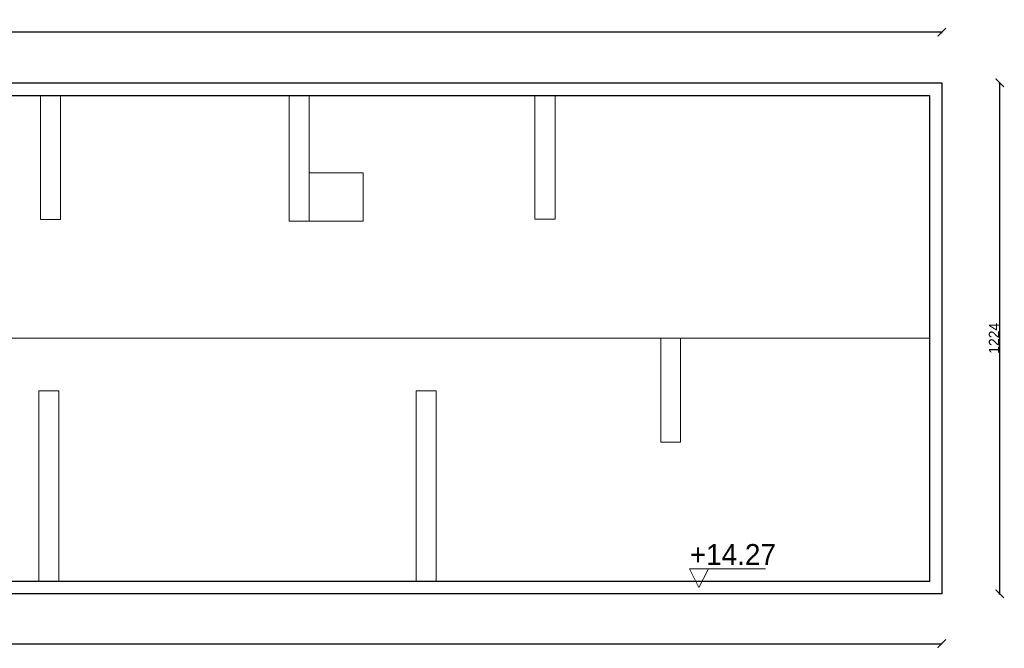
# Model space of a CAD drawing. Header units: centimetres. Extents: x -17621 to 77377, y -18613 to 66.
# Tile 172 of 173: x 69984 to 72343, y -14157 to -12651. Entities that reach past the tile are written whole.
import ezdxf

# ---------------------------------------------------------------- set-up
doc = ezdxf.new("R2010")
doc.units = ezdxf.units.CM
doc.layers.add('0-wymiarowanie rys.CAD', color=5, linetype='Continuous', lineweight=0, true_color=0x0000ff)
for name, color, linetype in [('PDF5_A210 ŚCIANY ZEWNĘTRZNE', 7, 'Continuous'), ('PDF5_A710 OZNACZENIA KOMUNIKACJI', 7, 'Continuous'), ('PDF5_Text', 7, 'Continuous'), ('PDF5_WIDOKOWA', 7, 'Continuous')]:
    doc.layers.add(name, color=color, linetype=linetype)
doc.styles.add('PDF Century Gothic', font='GOTHIC.TTF')
doc.dimstyles.new('ISO-25', dxfattribs={"dimtxt": 25, "dimasz": 20, "dimexe": 0.6, "dimexo": 0.375, "dimtad": 1, "dimdec": 0, "dimtxsty": 'PDF Century Gothic', "dimblk": 'ARCHTICK', "dimcen": 2.5, "dimadec": 1, "dimazin": 0, "dimtfac": 1, "dimtdec": 0, "dimtmove": 0, "dimatfit": 3, "dimldrblk": 'ARCHTICK', "dimfxl": 2, "dimfxlon": 1, "dimarcsym": 0})

# ---------------------------------------------------------------- blocks, each defined once
blk = doc.blocks.new('_ArchTick')
at = {"color": 0, "linetype": 'ByBlock', "const_width": 0.15}
blk.add_lwpolyline([(-0.5, -0.5), (0.5, 0.5)], dxfattribs=at)
blk = doc.blocks.new('*D1134')
at = {"layer": '0-wymiarowanie rys.CAD', "color": 0, "linetype": 'Continuous', "lineweight": -2, "transparency": 16777216}
for p, q in [((67361.2, -14143.9), (67361.2, -14146.5)), ((67361.2, -14145.9), (72193.1, -14145.9)), ((72193.1, -14143.9), (72193.1, -14146.5))]:
    blk.add_line(p, q, dxfattribs=at)
at = {"layer": 'Defpoints', "color": 0, "linetype": 'Continuous', "transparency": 16777216}
for p in [(67361.2, -14026.2), (72193.1, -14026.2), (72193.1, -14145.9)]:
    blk.add_point(p, dxfattribs=at)
at = {"layer": '0-wymiarowanie rys.CAD', "color": 0, "linetype": 'Continuous', "lineweight": -2, "transparency": 16777216, "xscale": 20, "yscale": 20, "zscale": 20, "rotation": 180}
blk.add_blockref('_ArchTick', (67361.2, -14145.9), dxfattribs=at)
at = {"layer": '0-wymiarowanie rys.CAD', "color": 0, "linetype": 'Continuous', "lineweight": -2, "transparency": 16777216, "xscale": 20, "yscale": 20, "zscale": 20}
blk.add_blockref('_ArchTick', (72193.1, -14145.9), dxfattribs=at)
at = {"layer": '0-wymiarowanie rys.CAD', "color": 0, "linetype": 'Continuous', "transparency": 16777216, "insert": (69777.1, -14132.2), "char_height": 25, "attachment_point": 5, "style": 'PDF Century Gothic'}
blk.add_mtext('4832', dxfattribs=at)
blk = doc.blocks.new('*D1135')
at = {"layer": '0-wymiarowanie rys.CAD', "color": 0, "linetype": 'Continuous', "lineweight": -2, "transparency": 16777216}
for p, q in [((72329.9, -12801.9), (72332.5, -12801.9)), ((72331.9, -14026.2), (72331.9, -12801.9)), ((72329.9, -14026.2), (72332.5, -14026.2))]:
    blk.add_line(p, q, dxfattribs=at)
at = {"layer": 'Defpoints', "color": 0, "linetype": 'Continuous', "transparency": 16777216}
for p in [(72193.1, -12801.9), (72331.9, -12801.9), (72193.1, -14026.2)]:
    blk.add_point(p, dxfattribs=at)
at = {"layer": '0-wymiarowanie rys.CAD', "color": 0, "linetype": 'Continuous', "lineweight": -2, "transparency": 16777216, "xscale": 20, "yscale": 20, "zscale": 20}
for p, rotation in [((72331.9, -12801.9), 90), ((72331.9, -14026.2), 270)]:
    blk.add_blockref('_ArchTick', p, dxfattribs=dict(at, rotation=rotation))
at = {"layer": '0-wymiarowanie rys.CAD', "color": 0, "linetype": 'Continuous', "transparency": 16777216, "insert": (72318.4, -13414.1), "char_height": 25, "attachment_point": 5, "rotation": 90, "style": 'PDF Century Gothic'}
blk.add_mtext('1224', dxfattribs=at)
blk = doc.blocks.new('*D1136')
at = {"layer": '0-wymiarowanie rys.CAD', "color": 0, "linetype": 'Continuous', "lineweight": -2, "transparency": 16777216}
for p, q in [((67361.2, -12682.8), (67361.2, -12680.2)), ((72193.1, -12680.8), (67361.2, -12680.8)), ((72193.1, -12682.8), (72193.1, -12680.2))]:
    blk.add_line(p, q, dxfattribs=at)
at = {"layer": 'Defpoints', "color": 0, "linetype": 'Continuous', "transparency": 16777216}
for p in [(67361.2, -12680.8), (67361.2, -12801.9), (72193.1, -12801.9)]:
    blk.add_point(p, dxfattribs=at)
at = {"layer": '0-wymiarowanie rys.CAD', "color": 0, "linetype": 'Continuous', "lineweight": -2, "transparency": 16777216, "xscale": 20, "yscale": 20, "zscale": 20, "rotation": 180}
blk.add_blockref('_ArchTick', (67361.2, -12680.8), dxfattribs=at)
at = {"layer": '0-wymiarowanie rys.CAD', "color": 0, "linetype": 'Continuous', "lineweight": -2, "transparency": 16777216, "xscale": 20, "yscale": 20, "zscale": 20}
blk.add_blockref('_ArchTick', (72193.1, -12680.8), dxfattribs=at)
at = {"layer": '0-wymiarowanie rys.CAD', "color": 0, "linetype": 'Continuous', "transparency": 16777216, "insert": (69777.1, -12667), "char_height": 25, "attachment_point": 5, "style": 'PDF Century Gothic'}
blk.add_mtext('4832', dxfattribs=at)

msp = doc.modelspace()

# ---------------------------------------------------------------- linework, layer by layer
at = {"layer": 'PDF5_A210 ŚCIANY ZEWNĘTRZNE', "lineweight": 30}
for points in [[(67361.2, -12801.9), (72193.1, -12801.9), (72193.1, -14026.2), (67361.2, -14026.2)], [(67391.7, -12832.4), (72163.5, -12832.4), (72163.5, -13996.6), (67391.7, -13996.6)]]:
    msp.add_lwpolyline(points, close=True, dxfattribs=at)
at = {"layer": 'PDF5_A710 OZNACZENIA KOMUNIKACJI', "lineweight": 5}
msp.add_lwpolyline([(71589.2, -13966.2), (71634.1, -13966.2), (71589.2, -13966.2), (71611.2, -14011.1), (71634.1, -13966.2), (71589.2, -13966.2), (71611.2, -14011.1), (71634.1, -13966.2), (71771.2, -13966.2)], dxfattribs=at)
at = {"layer": 'PDF5_WIDOKOWA', "lineweight": 5}
for points in [[(70034.1, -12832.4), (70034.1, -13129.6), (70082.4, -13129.6), (70082.4, -12832.4)], [(70630.2, -12832.4), (70630.2, -13133.8), (70677.6, -13133.8), (70677.6, -12832.4)], [(71218.6, -12832.4), (71218.6, -13128.7), (71266.9, -13128.7), (71266.9, -12832.4)], [(70677.6, -13017.8), (70807.1, -13017.8), (70807.1, -13133.8), (70677.6, -13133.8)], [(71520, -13414.1), (71520, -13663), (71567.4, -13663), (71567.4, -13414.1)], [(70029.9, -13540.2), (70029.9, -13996.6), (70078.1, -13996.6), (70078.1, -13540.2)], [(70934.1, -13540.2), (70934.1, -13996.6), (70982.4, -13996.6), (70982.4, -13540.2)]]:
    msp.add_lwpolyline(points, close=True, dxfattribs=at)
msp.add_lwpolyline([(67391.7, -13414.1), (72163.5, -13414.1)], dxfattribs=at)

# ---------------------------------------------------------------- texts
at = {"layer": 'PDF5_Text', "insert": (71589.6, -13932.2), "char_height": 50, "attachment_point": 4, "style": 'PDF Century Gothic'}
msp.add_mtext('+14.27', dxfattribs=at)

# ---------------------------------------------------------------- dimensions: what is measured, and where the dimension line sits
at = {"layer": '0-wymiarowanie rys.CAD', "linetype": 'Continuous'}
for base, p1, p2, picture, middle in [((67361.2, -12680.8), (72193.1, -12801.9), (67361.2, -12801.9), '*D1136', (69777.1, -12667)), ((72193.1, -14145.9), (67361.2, -14026.2), (72193.1, -14026.2), '*D1134', (69777.1, -14132.2))]:
    dim = msp.add_linear_dim(base=base, p1=p1, p2=p2, dimstyle='ISO-25', dxfattribs=at)
    dim.commit()
    dim.dimension.update_dxf_attribs({"geometry": picture, "text_midpoint": middle})
dim = msp.add_linear_dim(base=(72331.9, -12801.9), p1=(72193.1, -14026.2), p2=(72193.1, -12801.9), angle=90, dimstyle='ISO-25', dxfattribs=at)
dim.commit()
dim.dimension.update_dxf_attribs({"geometry": '*D1135', "text_midpoint": (72318.4, -13414.1)})

doc.saveas('drawing.dxf')
